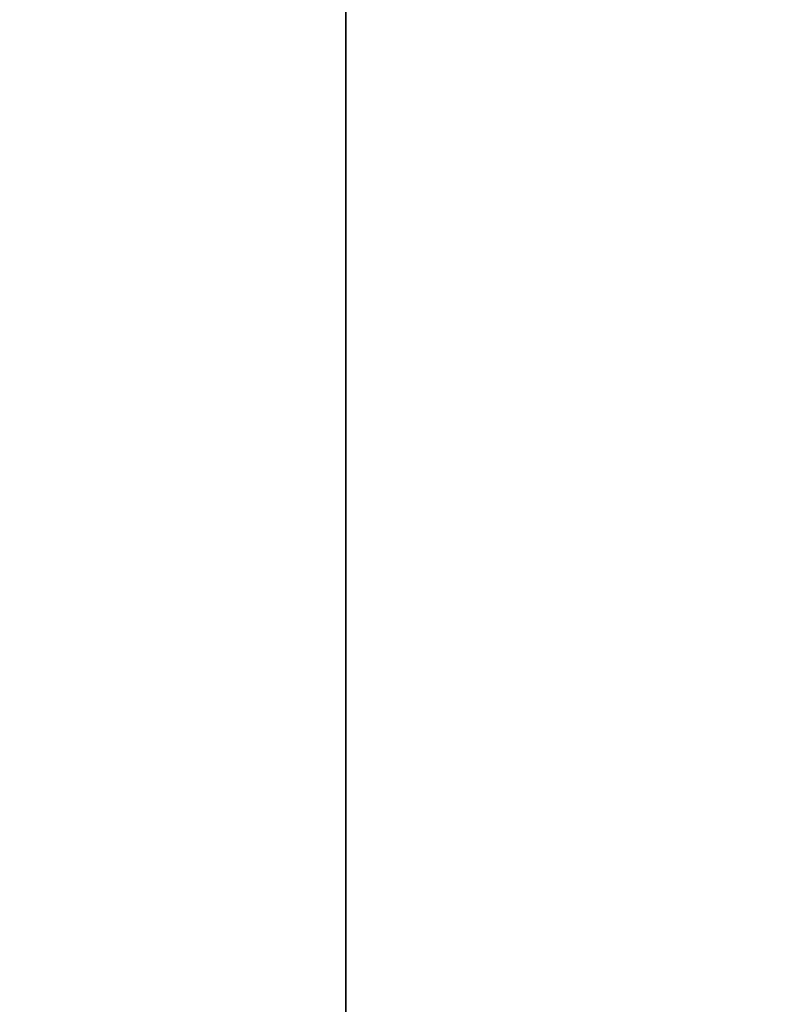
# Model space of a CAD drawing. Header units: millimetres. Extents: x 4 to 1188, y 1 to 840.
# Tile 111 of 210: x 506 to 526, y 375 to 402. Entities that reach past the tile are written whole.
import ezdxf

# ---------------------------------------------------------------- set-up
doc = ezdxf.new("R2010")
doc.units = ezdxf.units.MM
doc.layers.add('1', color=7, linetype='Continuous')
doc.styles.add('Arial Unicode MS', font='Arial Unicode MS')
doc.dimstyles.get("Standard").update_dxf_attribs({"dimtxt": 0.18, "dimasz": 0.18, "dimexe": 0.18, "dimexo": 0.0625, "dimgap": 0.09, "dimtad": 0, "dimtih": 1, "dimtoh": 1, "dimdec": 4, "dimzin": 0, "dimdsep": 46, "dimtxsty": 'Standard', "dimcen": 0.09, "dimadec": 0, "dimazin": 0, "dimtfac": 1, "dimtdec": 4, "dimtofl": 0, "dimtmove": 0, "dimatfit": 3, "dimfxl": 0, "dimtolj": 1, "dimtzin": 0, "dimarcsym": 0})

# ---------------------------------------------------------------- blocks, each defined once
blk = doc.blocks.new('_U18')
at = {"layer": '1', "color": 18, "lineweight": 35}
for p, q in [((539.347, 427.753), (512.495, 427.753)), ((514.495, 286.274), (514.495, 427.753)), ((531.21, 286.274), (512.495, 286.274))]:
    blk.add_line(p, q, dxfattribs=at)
at = {"layer": '1', "color": 18, "lineweight": 70}
for points in [[(514.495, 427.753), (515.271, 424.253), (513.719, 424.253)], [(514.495, 286.274), (513.719, 289.774), (515.271, 289.774)]]:
    blk.add_solid(points, dxfattribs=at)
at = {"layer": '1', "color": 18, "linetype": 'Continuous', "lineweight": 13, "insert": (512.425, 348.399), "char_height": 5, "attachment_point": 7, "rotation": 90, "line_spacing_factor": 1.047437, "style": 'Arial Unicode MS'}
blk.add_mtext('\\fArial Unicode MS|b0|i0;\\W1.0000;{\\H1.21x;(}990{\\H1.21x;)}', dxfattribs=at)

msp = doc.modelspace()

# ---------------------------------------------------------------- dimensions: what is measured, and where the dimension line sits
at = {"layer": '1', "color": 18, "linetype": 'Continuous', "lineweight": 13}
dim = msp.add_linear_dim(base=(514.4949, 427.7529), p1=(542.9238, 286.2743), p2=(540.3468, 427.7529), angle=90, dimstyle='Standard', override={"dimtxt": 5, "dimasz": 3.5, "dimexe": 2, "dimexo": 1, "dimgap": 2.5, "dimtad": 1, "dimtih": 0, "dimtoh": 0, "dimdec": 0, "dimlfac": 7, "dimzin": 8, "dimdsep": 44, "dimlunit": 2, "dimpost": '(<>)', "dimtxsty": 'Arial Unicode MS', "dimsah": 1, "dimse1": 0, "dimse2": 0, "dimsd1": 0, "dimsd2": 0, "dimclrd": 18, "dimclre": 18, "dimclrt": 18, "dimtm": -0.1, "dimtfac": 0.4, "dimtdec": 2, "dimtofl": 1, "dimtmove": 0, "dimtzin": 8, "dimlwd": 35, "dimlwe": 35}, dxfattribs=at)
dim.commit()
dim.dimension.update_dxf_attribs({"geometry": '_U18', "text_midpoint": (514.4949, 357.0136), "dimtype": 160})

doc.saveas('drawing.dxf')
